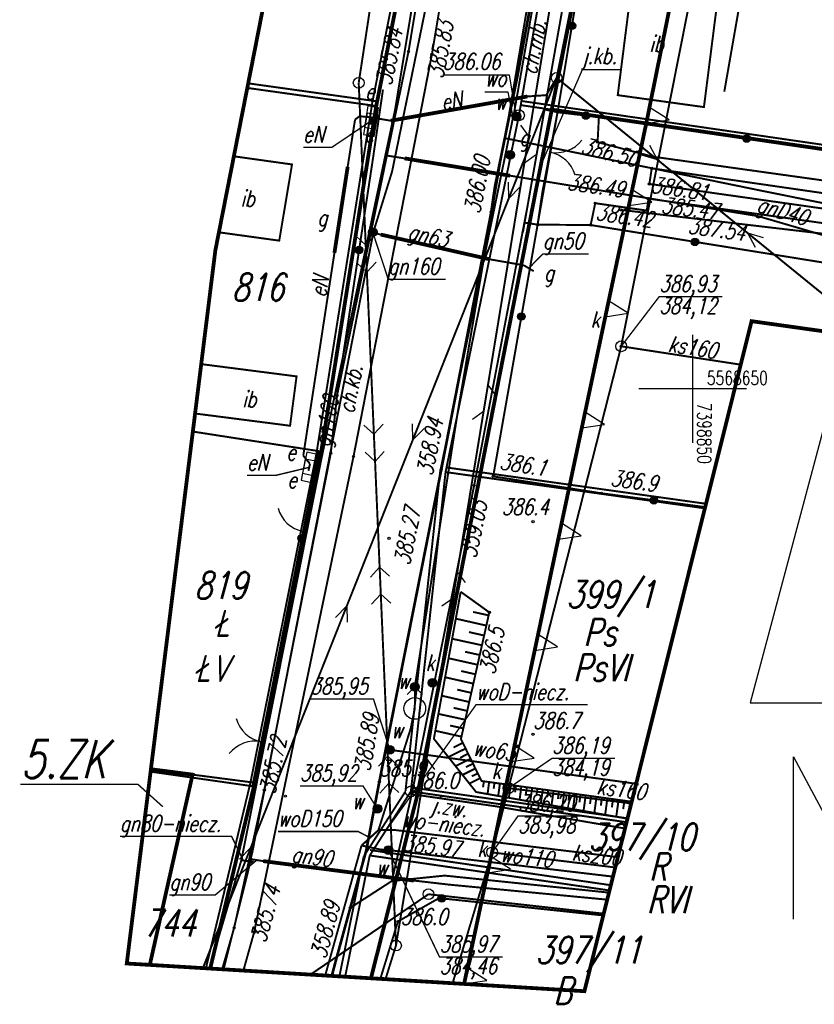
# Model space of a CAD drawing. Extents: x 0 to 7399016, y -8 to 5568733.
# Tile 2 of 10: x 7398819 to 7398856, y 5568622 to 5568667. Entities that reach past the tile are written whole.
import ezdxf

# ---------------------------------------------------------------- set-up
doc = ezdxf.new("R2010")
doc.units = 0
doc.header["$MEASUREMENT"] = 0
for name, pattern in [('1', [1.5, 1, -0.5]), ('1053', [2, 1.5, -0.5]), ('1056', [1.5, 1, -0.5]), ('2214', [3.55, 2, -0.35, 0.25, -0.35, 0.25, -0.35]), ('2217', [2, 1.5, -0.5]), ('3901', [0]), ('5102', [0]), ('5106', [0]), ('7956', [0])]:
    doc.linetypes.add(name, pattern=pattern)
doc.layers.get('0').update_dxf_attribs({"linetype": 'CONTINUOUS'})
for name, color, linetype in [('202-PUNKT_GRANICZNY', 7, 'CONTINUOUS'), ('210-OZNACZENIE_KONTURU_UZY', 7, 'CONTINUOUS'), ('211-NUMER_DZIALKI_EWIDENCY', 7, 'CONTINUOUS'), ('218-KONTUR_UZYTKU_GRUNTOWE', 7, 'CONTINUOUS'), ('219-DZIALKA_EWIDENCYJNA', 7, 'CONTINUOUS'), ('BRAMA', 7, 'CONTINUOUS'), ('CHODNIK', 7, 'CONTINUOUS'), ('CHODNIK-ATR17', 7, 'CONTINUOUS'), ('FURTKA', 7, 'CONTINUOUS'), ('GAZOWE_URZADZENIE_TECHNIC0', 7, 'CONTINUOUS'), ('GAZOWE_URZADZENIE_TECHNICZ', 7, 'CONTINUOUS'), ('HYDRANT', 7, 'CONTINUOUS'), ('INNA_BUDOWLA', 7, 'CONTINUOUS'), ('INNA_BUDOWLA-ATR17', 7, 'CONTINUOUS'), ('JEZDNIA', 7, 'CONTINUOUS'), ('JEZDNIA-ATR17', 7, 'CONTINUOUS'), ('KANALIZACYJNE_URZADZENIE_T', 7, 'CONTINUOUS'), ('KRAWEZNIK', 7, 'CONTINUOUS'), ('KRZYZE_MAPY', 7, 'CONTINUOUS'), ('LINIE_Z_PLANU', 7, 'CONTINUOUS'), ('OBUDOWA_OCHRONNA_PRZEWODU', 7, 'CONTINUOUS'), ('OGRODZENIE_TRWALE', 7, 'CONTINUOUS'), ('OPISY_GAZ', 7, 'CONTINUOUS'), ('OPISY_KANALIZACJA', 7, 'CONTINUOUS'), ('OPISY_SIEC_ELEKTROENERGETY', 7, 'CONTINUOUS'), ('OPISY_WODA', 7, 'CONTINUOUS'), ('PIKIETA_NATURALNA', 7, 'CONTINUOUS'), ('PIKIETA_NATURALNA-ATR2', 7, 'CONTINUOUS'), ('PIKIETA_SZTUCZNA', 7, 'CONTINUOUS'), ('PIKIETA_SZTUCZNA-ATR2', 7, 'CONTINUOUS'), ('PRZEWOD_ELEKTROENERGETYCZ0', 7, 'CONTINUOUS'), ('PRZEWOD_ELEKTROENERGETYCZN', 7, 'CONTINUOUS'), ('PRZEWOD_GAZOWY', 7, 'CONTINUOUS'), ('PRZEWOD_GAZOWY-ATR1', 7, 'CONTINUOUS'), ('PRZEWOD_KANALIZACYJNY', 7, 'CONTINUOUS'), ('PRZEWOD_KANALIZACYJNY-ATR1', 7, 'CONTINUOUS'), ('PRZEWOD_TELEKOMUNIKACYJNY0', 7, 'CONTINUOUS'), ('PRZEWOD_WODOCIAGOWY', 7, 'CONTINUOUS'), ('PRZEWOD_WODOCIAGOWY-ATR1', 7, 'CONTINUOUS'), ('RZEDNA', 7, 'CONTINUOUS'), ('RZEDNA-ATR2', 7, 'CONTINUOUS'), ('SKARPA_NIEUMOCNIONA', 7, 'CONTINUOUS'), ('SLUP_PRZEWODOW_NAPOWIETRZN', 7, 'CONTINUOUS'), ('STUDNIA_KANALIZACYJNA', 7, 'CONTINUOUS'), ('STUDNIA_KANALIZACYJNA-ATR1', 7, 'CONTINUOUS'), ('SZAFA_ELEKTROENERGETYCZNA_', 7, 'CONTINUOUS'), ('SZAFA_GAZOWA_LUB_KONTENER-', 7, 'CONTINUOUS'), ('ZAKRES', 7, 'CONTINUOUS'), ('ZASUWA_LUB_ZAWOR', 7, 'CONTINUOUS'), ('ZASUWA_LUB_ZAWOR-ATR17', 7, 'CONTINUOUS')]:
    doc.layers.add(name, color=color, linetype=linetype)
doc.styles.add('STYL_ARIAL', font='simplex', dxfattribs={"width": 0.75, "oblique": 0.1})

# ---------------------------------------------------------------- blocks, each defined once
blk = doc.blocks.new('EGPG')
at = {"color": 0}
blk.add_circle((0, 0), 0.25, dxfattribs=at)
blk = doc.blocks.new('RTPW02')
at = {"color": 0}
blk.add_circle((0, 0), 0.05, dxfattribs=at)
blk = doc.blocks.new('SUPK')
at = {"color": 0}
blk.add_circle((0, 0), 0.25, dxfattribs=at)
blk = doc.blocks.new('SUGW')
at = {"color": 0}
for radius in [0.2, 0.18, 0.16, 0.14, 0.12, 0.1, 0.08, 0.06, 0.04, 0.02]:
    blk.add_circle((0, 0), radius, dxfattribs=at)
blk = doc.blocks.new('OTOB')
at = {"color": 0}
for centre, start, end in [((-1.5, 0), 0, 63.2606), ((1.5, 0), 116.7394, 180)]:
    blk.add_arc(centre, 1.5, start, end, dxfattribs=at)
blk = doc.blocks.new('SUWH')
at = {"color": 0}
for p, q in [((-0.35, 0.65), (0, 1)), ((0, 0.5), (0, 1)), ((0, 1), (0.35, 0.65))]:
    blk.add_line(p, q, dxfattribs=at)
blk.add_circle((0, 0), 0.5, dxfattribs=at)
blk = doc.blocks.new('OTOF')
at = {"color": 0}
blk.add_arc((1.5, 0), 1.5, 116.7394, 180, dxfattribs=at)
blk = doc.blocks.new('SUES')
at = {"color": 0}
blk.add_lwpolyline([(-0.5, -0.25), (0.5, -0.25), (0.5, 0.25), (-0.5, 0.25)], close=True, dxfattribs=at)
blk = doc.blocks.new('ST')
at = {"color": 0}
for p, q in [((0, 25), (-4, 10)), ((0, 0), (0, 25)), ((-4, 10), (4, 10)), ((-2, 0), (-2, 7.5)), ((-2, 7.5), (2, 0)), ((2, 0), (2, 7.5))]:
    blk.add_line(p, q, dxfattribs=at)

msp = doc.modelspace()

# ---------------------------------------------------------------- linework, layer by layer
at = {"layer": '218-KONTUR_UZYTKU_GRUNTOWE', "color": 3, "linetype": '2217', "const_width": 0.09}
for points in [[(7398835.181, 5568663.091), (7398838.721, 5568680.971)], [(7398844.783, 5568680.032), (7398841.823, 5568663.132)], [(7398829.492, 5568664.104), (7398835.447, 5568663.271)], [(7398832.648, 5568647.135), (7398835.188, 5568663.095)], [(7398841.825, 5568663.16), (7398841.745, 5568662.69)], [(7398842.109, 5568663.289), (7398900.959, 5568654.739)], [(7398841.732, 5568662.657), (7398838.342, 5568646.177)], [(7398829.58, 5568631.807), (7398832.65, 5568647.107)], [(7398838.34, 5568646.177), (7398836.74, 5568631.427)], [(7398850.613, 5568644.686), (7398838.64, 5568646.361)], [(7398827.532, 5568623.259), (7398829.589, 5568631.842)], [(7398837.019, 5568631.58), (7398846.977, 5568630.157)], [(7398836.725, 5568631.378), (7398834.825, 5568628.418)], [(7398834.812, 5568628.395), (7398833.676, 5568622.794)], [(7398835.1, 5568628.69), (7398846.171, 5568627.074)]]:
    msp.add_lwpolyline(points, dxfattribs=at)
at = {"layer": '219-DZIALKA_EWIDENCYJNA', "color": 7, "const_width": 0.09}
for points in [[(7398835.39, 5568663.06), (7398838.93, 5568680.94)], [(7398845.02, 5568680), (7398842.06, 5568663.1)], [(7398829.435, 5568663.894), (7398835.39, 5568663.06)], [(7398832.85, 5568647.1), (7398835.39, 5568663.06)], [(7398841.98, 5568662.63), (7398842.06, 5568663.1)], [(7398842.06, 5568663.1), (7398904.85, 5568653.97)], [(7398838.59, 5568646.15), (7398841.98, 5568662.63)], [(7398826.921, 5568648.021), (7398832.85, 5568647.1)], [(7398829.78, 5568631.8), (7398832.85, 5568647.1)], [(7398836.99, 5568631.4), (7398838.59, 5568646.15)], [(7398838.59, 5568646.15), (7398850.564, 5568644.475)], [(7398829.78, 5568631.8), (7398824.984, 5568632.424)], [(7398827.722, 5568623.217), (7398829.78, 5568631.8)], [(7398836.99, 5568631.4), (7398835.09, 5568628.44)], [(7398836.99, 5568631.4), (7398846.947, 5568629.977)], [(7398835.09, 5568628.44), (7398833.954, 5568622.839)], [(7398835.09, 5568628.44), (7398846.161, 5568626.824)]]:
    msp.add_lwpolyline(points, dxfattribs=at)
at = {"layer": 'BRAMA', "color": 7, "const_width": 0.09}
for points in [[(7398843.76, 5568662.77), (7398843.06, 5568659.08)], [(7398829.67, 5568631.64), (7398830.49, 5568635.74)]]:
    msp.add_lwpolyline(points, dxfattribs=at)
at = {"layer": 'CHODNIK', "color": 7, "linetype": '1056', "const_width": 0.09}
for points in [[(7398843.32, 5568699.38), (7398843.25, 5568702.51), (7398842.47, 5568705.92), (7398841.65, 5568708.93), (7398840.23, 5568711.62), (7398839.44, 5568711.33), (7398841, 5568707.69), (7398841.86, 5568705.11), (7398842.29, 5568702.85), (7398842.2, 5568699.19), (7398841.59, 5568693.96), (7398836.88, 5568665.58), (7398833.58, 5568649.69), (7398833.29, 5568647.02), (7398830.22, 5568631.46), (7398828.83, 5568625.1), (7398828.274, 5568623.183)], [(7398829.255, 5568623.124), (7398829.75, 5568624.89), (7398834.34, 5568646.87), (7398837.96, 5568665.45), (7398842.69, 5568693.82), (7398843.32, 5568699.38)], [(7398844.45, 5568678.24), (7398841.9, 5568664.4), (7398840.87, 5568659.33), (7398840.7, 5568658.16), (7398838.39, 5568646.26), (7398835.53, 5568631.84), (7398834.93, 5568628.68), (7398834.19, 5568626.02), (7398836.11, 5568627.26), (7398837.03, 5568631.27), (7398839.91, 5568645.53), (7398842.24, 5568657.73), (7398842.24, 5568657.67), (7398843.16, 5568662.9), (7398847.72, 5568688.55), (7398848.32, 5568689.81), (7398845.89, 5568688.4), (7398844.45, 5568678.24)]]:
    msp.add_lwpolyline(points, dxfattribs=at)
at = {"layer": 'FURTKA', "color": 7, "const_width": 0.09}
msp.add_lwpolyline([(7398832.01, 5568643.41), (7398832.23, 5568644.52)], dxfattribs=at)
at = {"layer": 'INNA_BUDOWLA', "color": 7, "const_width": 0.09}
for points in [[(7398847.33, 5568669.79), (7398846.54, 5568663.56), (7398850.52, 5568663.01), (7398851.31, 5568669.23), (7398847.33, 5568669.79)], [(7398828.124, 5568657.225), (7398830.91, 5568656.84), (7398831.5, 5568660.36), (7398828.815, 5568660.736)], [(7398827.025, 5568648.855), (7398831.41, 5568648.29), (7398831.71, 5568650.57), (7398827.308, 5568651.137)]]:
    msp.add_lwpolyline(points, dxfattribs=at)
at = {"layer": 'JEZDNIA', "color": 7, "linetype": '1053', "const_width": 0.09}
for points in [[(7398838.984, 5568712.464), (7398840.23, 5568711.62), (7398841.65, 5568708.93), (7398842.47, 5568705.92), (7398843.25, 5568702.51), (7398843.32, 5568699.38), (7398842.69, 5568693.82), (7398837.96, 5568665.45), (7398834.34, 5568646.87), (7398829.75, 5568624.89), (7398829.255, 5568623.124)], [(7398834.19, 5568626.02), (7398834.93, 5568628.68), (7398835.53, 5568631.84), (7398838.39, 5568646.26), (7398840.7, 5568658.16), (7398840.87, 5568659.33), (7398841.9, 5568664.4), (7398844.45, 5568678.24), (7398845.89, 5568688.4), (7398846.08, 5568689.75), (7398846.7, 5568694.22)], [(7398843.16, 5568662.9), (7398842.24, 5568657.67), (7398842.84, 5568657.58), (7398843.76, 5568662.77), (7398843.16, 5568662.9)], [(7398843.76, 5568662.77), (7398842.84, 5568657.58), (7398845.29, 5568657.56), (7398845.5, 5568658.57), (7398847.88, 5568658.23), (7398847.96, 5568658.78), (7398879.6, 5568654.34), (7398882.03, 5568653.73), (7398883.32, 5568651.89), (7398883.84, 5568650.3), (7398883.737, 5568648.762)], [(7398892.834, 5568647.484), (7398893.67, 5568654.47), (7398879.8, 5568656.3), (7398848.16, 5568660.72), (7398845.61, 5568661.39), (7398845.67, 5568662.55), (7398843.76, 5568662.77)], [(7398848, 5568659.46), (7398848.11, 5568660.18), (7398879.76, 5568655.6), (7398879.65, 5568654.97), (7398848, 5568659.46)], [(7398846.875, 5568629.686), (7398840.98, 5568630.7), (7398837.03, 5568631.27), (7398836.11, 5568627.26), (7398838.55, 5568627.51), (7398846.136, 5568626.724)], [(7398833.337, 5568622.877), (7398833.52, 5568623.57), (7398834.19, 5568626.02)]]:
    msp.add_lwpolyline(points, dxfattribs=at)
at = {"layer": 'JEZDNIA-ATR17', "color": 7}
msp.add_lwpolyline([(7398842.94, 5568660.2), (7398844.91, 5568664.74), (7398846.693, 5568664.74)], dxfattribs=at)
at = {"layer": 'KRAWEZNIK', "color": 7, "const_width": 0.125}
msp.add_lwpolyline([(7398833.337, 5568622.877), (7398833.52, 5568623.57), (7398834.19, 5568626.02), (7398834.93, 5568628.68), (7398835.53, 5568631.84), (7398838.39, 5568646.26), (7398840.7, 5568658.16), (7398840.87, 5568659.33), (7398841.9, 5568664.4), (7398844.45, 5568678.24), (7398845.89, 5568688.4), (7398846.08, 5568689.75), (7398846.7, 5568694.22)], dxfattribs=at)
at = {"layer": 'KRZYZE_MAPY', "color": 7, "const_width": 0.065}
for points in [[(7398850, 5568647.5), (7398850, 5568652.5)], [(7398847.5, 5568650), (7398852.5, 5568650)]]:
    msp.add_lwpolyline(points, dxfattribs=at)
at = {"layer": 'KRZYZE_MAPY', "color": 7}
msp.add_point((7398850, 5568650), dxfattribs=at)
at = {"layer": 'LINIE_Z_PLANU', "color": 9}
for points, const_width in [([(7398835.144, 5568622.767), (7398837.288, 5568631.233), (7398843.48, 5568662.831), (7398850.481, 5568698.244), (7398850.253, 5568708.325), (7398852.019, 5568711.15), (7398855.091, 5568713.728), (7398839.112, 5568713.119)], 0.175), ([(7398827.722, 5568623.217), (7398829.78, 5568631.8), (7398832.85, 5568647.1), (7398835.39, 5568663.06), (7398838.93, 5568680.94), (7398840.17, 5568698.69), (7398839.47, 5568707.65), (7398838.365, 5568709.318)], 0.175), ([(7398843.492, 5568662.892), (7398941.554, 5568648.599)], 0.175), ([(7398824.933, 5568623.386), (7398826.908, 5568632.174), (7398824.984, 5568632.424)], 0.175), ([(7398825.536, 5568630.69), (7398824.383, 5568631.727), (7398818.959, 5568631.727)], 0.065)]:
    msp.add_lwpolyline(points, dxfattribs=dict(at, const_width=const_width))
at = {"layer": 'LINIE_Z_PLANU', "color": 9, "linetype": '7956', "const_width": 0.175}
msp.add_lwpolyline([(7398839.446, 5568622.507), (7398847.856, 5568662.256), (7398855.088, 5568698.003), (7398854.776, 5568707.288), (7398856.911, 5568709.351), (7398891.016, 5568708.232), (7398925.559, 5568704.699), (7398963.613, 5568699.131)], dxfattribs=at)
at = {"layer": 'LINIE_Z_PLANU', "color": 9}
for points in [[(7398847.856, 5568662.256), (7398848.91, 5568662.425), (7398848.005, 5568662.991)], [(7398847.053, 5568658.461), (7398848.109, 5568658.62), (7398847.208, 5568659.194)], [(7398845.966, 5568653.324), (7398847.022, 5568653.484), (7398846.121, 5568654.058)], [(7398844.879, 5568648.188), (7398845.935, 5568648.348), (7398845.035, 5568648.922)], [(7398843.793, 5568643.052), (7398844.849, 5568643.212), (7398843.948, 5568643.785)], [(7398842.706, 5568637.915), (7398843.762, 5568638.075), (7398842.861, 5568638.649)], [(7398841.619, 5568632.779), (7398842.675, 5568632.939), (7398841.774, 5568633.513)], [(7398840.532, 5568627.643), (7398841.588, 5568627.803), (7398840.688, 5568628.377)], [(7398839.446, 5568622.507), (7398840.502, 5568622.666), (7398839.601, 5568623.24)]]:
    msp.add_lwpolyline(points, close=True, dxfattribs=at)
at = {"layer": 'OBUDOWA_OCHRONNA_PRZEWODU', "color": 7, "const_width": 0.175}
for points in [[(7398836.06, 5568662.38), (7398842.37, 5568663.5)], [(7398836.7, 5568660.64), (7398841.57, 5568659.84)], [(7398834.07, 5568660.25), (7398833.46, 5568656.28)], [(7398835.6, 5568657.12), (7398840.62, 5568655.98)], [(7398830.17, 5568628.18), (7398837.13, 5568627.28)]]:
    msp.add_lwpolyline(points, dxfattribs=at)
at = {"layer": 'OGRODZENIE_TRWALE', "color": 7, "linetype": '3901', "const_width": 0.09}
for points in [[(7398848.12, 5568688.96), (7398843.76, 5568662.77)], [(7398854.95, 5568683.67), (7398851.46, 5568663.72)], [(7398835.7, 5568663.82), (7398835.24, 5568660.65), (7398833.58, 5568649.69)], [(7398941.554, 5568648.599), (7398845.67, 5568662.55), (7398843.76, 5568662.77)], [(7398842.84, 5568657.58), (7398843.06, 5568659.08)], [(7398840.79, 5568645.95), (7398842.84, 5568657.58)], [(7398857.52, 5568655.72), (7398856.39, 5568655.77), (7398845.29, 5568657.56), (7398842.84, 5568657.58)], [(7398832.23, 5568644.52), (7398832.72, 5568647.08)], [(7398840.79, 5568645.95), (7398845.79, 5568645.17), (7398850.577, 5568644.531)], [(7398830.49, 5568635.74), (7398832.01, 5568643.41)], [(7398824.97, 5568632.312), (7398829.67, 5568631.64)], [(7398845.873, 5568625.67), (7398838.29, 5568626.47), (7398836.39, 5568625.39), (7398835.578, 5568622.741)]]:
    msp.add_lwpolyline(points, dxfattribs=at)
at = {"layer": 'OGRODZENIE_TRWALE', "color": 7}
for centre, radius in [((7398844.425, 5568666.765), 0.175), ((7398844.425, 5568666.765), 0.158), ((7398844.425, 5568666.765), 0.14), ((7398844.425, 5568666.765), 0.122), ((7398844.425, 5568666.765), 0.105), ((7398844.425, 5568666.765), 0.0875), ((7398844.425, 5568666.765), 0.07), ((7398844.425, 5568666.765), 0.0525), ((7398844.425, 5568666.765), 0.035), ((7398845.067, 5568662.619), 0.175), ((7398845.067, 5568662.619), 0.158), ((7398845.067, 5568662.619), 0.14), ((7398845.067, 5568662.619), 0.122), ((7398845.067, 5568662.619), 0.105), ((7398845.067, 5568662.619), 0.0875), ((7398845.067, 5568662.619), 0.07), ((7398845.067, 5568662.619), 0.0525), ((7398845.067, 5568662.619), 0.035), ((7398852.491, 5568661.558), 0.175), ((7398852.491, 5568661.558), 0.158), ((7398852.491, 5568661.558), 0.14), ((7398852.491, 5568661.558), 0.122), ((7398852.491, 5568661.558), 0.105), ((7398852.491, 5568661.558), 0.0875), ((7398852.491, 5568661.558), 0.07), ((7398852.491, 5568661.558), 0.0525), ((7398852.491, 5568661.558), 0.035), ((7398850.102, 5568656.784), 0.175), ((7398850.102, 5568656.784), 0.158), ((7398850.102, 5568656.784), 0.14), ((7398850.102, 5568656.784), 0.122), ((7398850.102, 5568656.784), 0.105), ((7398850.102, 5568656.784), 0.0875), ((7398850.102, 5568656.784), 0.07), ((7398850.102, 5568656.784), 0.0525), ((7398850.102, 5568656.784), 0.035), ((7398834.596, 5568656.402), 0.175), ((7398834.596, 5568656.402), 0.158), ((7398834.596, 5568656.402), 0.14), ((7398834.596, 5568656.402), 0.122), ((7398834.596, 5568656.402), 0.105), ((7398834.596, 5568656.402), 0.0875), ((7398834.596, 5568656.402), 0.07), ((7398834.596, 5568656.402), 0.0525), ((7398834.596, 5568656.402), 0.035), ((7398842.092, 5568653.336), 0.175), ((7398842.092, 5568653.336), 0.158), ((7398842.092, 5568653.336), 0.14), ((7398842.092, 5568653.336), 0.122), ((7398842.092, 5568653.336), 0.105), ((7398842.092, 5568653.336), 0.0875), ((7398842.092, 5568653.336), 0.07), ((7398842.092, 5568653.336), 0.0525), ((7398842.092, 5568653.336), 0.035), ((7398848.208, 5568644.847), 0.175), ((7398848.208, 5568644.847), 0.158), ((7398848.208, 5568644.847), 0.14), ((7398848.208, 5568644.847), 0.122), ((7398848.208, 5568644.847), 0.105), ((7398848.208, 5568644.847), 0.0875), ((7398848.208, 5568644.847), 0.07), ((7398848.208, 5568644.847), 0.0525), ((7398848.208, 5568644.847), 0.035), ((7398831.948, 5568643.097), 0.175), ((7398831.948, 5568643.097), 0.158), ((7398831.948, 5568643.097), 0.14), ((7398831.948, 5568643.097), 0.122), ((7398831.948, 5568643.097), 0.105), ((7398831.948, 5568643.097), 0.0875), ((7398831.948, 5568643.097), 0.07), ((7398831.948, 5568643.097), 0.0525), ((7398831.948, 5568643.097), 0.035), ((7398838.414, 5568626.457), 0.175), ((7398838.414, 5568626.457), 0.158), ((7398838.414, 5568626.457), 0.14), ((7398838.414, 5568626.457), 0.122), ((7398838.414, 5568626.457), 0.105), ((7398838.414, 5568626.457), 0.0875), ((7398838.414, 5568626.457), 0.07), ((7398838.414, 5568626.457), 0.0525), ((7398838.414, 5568626.457), 0.035)]:
    msp.add_circle(centre, radius, dxfattribs=at)
at = {"layer": 'OPISY_GAZ', "color": 40, "const_width": 0.065}
for points in [[(7398835.25, 5568657.16), (7398835.942, 5568655.059), (7398838.588, 5568655.059)], [(7398842.44, 5568655.57), (7398843.082, 5568656.227), (7398845.198, 5568656.227)], [(7398829.25, 5568628.21), (7398828.71, 5568629.32), (7398823.551, 5568629.32)], [(7398829.88, 5568628.23), (7398827.958, 5568626.618), (7398825.841, 5568626.618)]]:
    msp.add_lwpolyline(points, dxfattribs=at)
at = {"layer": 'OPISY_KANALIZACJA', "color": 28, "const_width": 0.065}
for points in [[(7398846.7, 5568651.96), (7398848.455, 5568654.252), (7398851.365, 5568654.252)], [(7398841.5, 5568631.55), (7398843.502, 5568632.924), (7398846.412, 5568632.924)], [(7398840.74, 5568628.58), (7398841.934, 5568630.263), (7398844.844, 5568630.263)]]:
    msp.add_lwpolyline(points, dxfattribs=at)
at = {"layer": 'OPISY_SIEC_ELEKTROENERGETY', "color": 1, "const_width": 0.065}
for points in [[(7398835.15, 5568662.37), (7398833.339, 5568661.15), (7398832.016, 5568661.15)], [(7398832.3, 5568646.37), (7398830.751, 5568645.998), (7398829.429, 5568645.998)]]:
    msp.add_lwpolyline(points, dxfattribs=at)
at = {"layer": 'OPISY_WODA', "color": 5, "const_width": 0.065}
for points in [[(7398836.02, 5568633.32), (7398835.26, 5568635.666), (7398832.35, 5568635.666)], [(7398835.86, 5568629.62), (7398840, 5568635.404), (7398845.159, 5568635.404)], [(7398835.44, 5568630.6), (7398834.775, 5568631.654), (7398831.864, 5568631.654)], [(7398835.1, 5568629.26), (7398834.553, 5568629.547), (7398830.848, 5568629.547)], [(7398835.95, 5568628.69), (7398838.312, 5568623.751), (7398841.222, 5568623.751)]]:
    msp.add_lwpolyline(points, dxfattribs=at)
at = {"layer": 'PRZEWOD_ELEKTROENERGETYCZ0', "color": 1}
for p, q in [((7398848.376, 5568660.575), (7398848.019, 5568661.235)), ((7398848.376, 5568660.575), (7398847.657, 5568660.79)), ((7398841.505, 5568658.784), (7398841.494, 5568659.534)), ((7398841.505, 5568658.784), (7398842.027, 5568659.322)), ((7398852.534, 5568657.195), (7398853.253, 5568656.98)), ((7398852.534, 5568657.195), (7398852.891, 5568656.535)), ((7398837.075, 5568647.632), (7398837.064, 5568648.381)), ((7398837.075, 5568647.632), (7398837.598, 5568648.169)), ((7398834.03, 5568639.966), (7398833.507, 5568639.428)), ((7398834.03, 5568639.966), (7398834.041, 5568639.216)), ((7398829.6, 5568628.813), (7398829.077, 5568628.275)), ((7398829.6, 5568628.813), (7398829.611, 5568628.063))]:
    msp.add_line(p, q, dxfattribs=at)
at = {"layer": 'PRZEWOD_ELEKTROENERGETYCZ0', "color": 1, "linetype": '5102', "const_width": 0.09}
for points in [[(7398843.72, 5568664.36), (7398850.13, 5568696.25)], [(7398827.385, 5568623.237), (7398843.72, 5568664.36)], [(7398843.72, 5568664.36), (7398857.19, 5568653.41)], [(7398832.348, 5568622.936), (7398837.8, 5568626.65)], [(7398837.8, 5568626.65), (7398845.893, 5568625.751)]]:
    msp.add_lwpolyline(points, dxfattribs=at)
at = {"layer": 'PRZEWOD_ELEKTROENERGETYCZN', "color": 1, "const_width": 0.09}
for points in [[(7398835.17, 5568662.53), (7398836.06, 5568662.38), (7398842.37, 5568663.5), (7398843.24, 5568663.56), (7398843.72, 5568664.36)], [(7398834.41, 5568662.43), (7398834.62, 5568662.59)], [(7398834.62, 5568662.59), (7398835.17, 5568662.53)], [(7398835.17, 5568662.53), (7398835.13, 5568662.2)], [(7398834.07, 5568660.25), (7398834.41, 5568662.43)], [(7398833.46, 5568656.28), (7398834.07, 5568660.25)], [(7398832.02, 5568646.91), (7398833.46, 5568656.28)], [(7398832.33, 5568646.53), (7398832.02, 5568646.91)], [(7398832.26, 5568646.21), (7398832.33, 5568646.53)]]:
    msp.add_lwpolyline(points, dxfattribs=at)
at = {"layer": 'PRZEWOD_GAZOWY', "color": 40, "const_width": 0.09}
for points in [[(7398835.3, 5568657.38), (7398836.12, 5568660.03), (7398841, 5568683.81), (7398841.08, 5568684.08), (7398841.08, 5568684.44), (7398842.83, 5568702.39), (7398842.76, 5568702.73), (7398842.63, 5568703.26), (7398839.019, 5568712.643)], [(7398839.78, 5568684.29), (7398836.26, 5568662.89), (7398835.81, 5568660.78), (7398832.84, 5568646.68), (7398829.16, 5568628.22), (7398827.69, 5568623.219)], [(7398861.38, 5568655.14), (7398861.39, 5568655.52), (7398853.03, 5568657.97), (7398841.57, 5568659.84), (7398836.7, 5568660.64), (7398835.81, 5568660.78)], [(7398860.84, 5568655.73), (7398860.9, 5568656.02), (7398861.04, 5568656.57), (7398846.69, 5568658.26)], [(7398835.3, 5568657.38), (7398835.24, 5568657.11), (7398835.2, 5568656.93)], [(7398835.39, 5568657.17), (7398835.23, 5568657.23)], [(7398835.23, 5568657.23), (7398835.24, 5568657.11)], [(7398835.6, 5568657.12), (7398835.39, 5568657.17)], [(7398840.62, 5568655.98), (7398835.6, 5568657.12)], [(7398829.59, 5568628.27), (7398829.66, 5568628.55), (7398835.2, 5568656.93)], [(7398842.21, 5568655.7), (7398840.62, 5568655.98)], [(7398842.21, 5568655.7), (7398842.66, 5568655.43)], [(7398829.59, 5568628.27), (7398829.5, 5568627.83), (7398828.339, 5568623.179)], [(7398829.16, 5568628.22), (7398829.73, 5568628.15)], [(7398830.17, 5568628.18), (7398829.73, 5568628.25), (7398829.59, 5568628.27)], [(7398830.17, 5568628.18), (7398837.13, 5568627.28), (7398838.78, 5568627.09), (7398846.055, 5568626.399)]]:
    msp.add_lwpolyline(points, dxfattribs=at)
at = {"layer": 'PRZEWOD_KANALIZACYJNY', "color": 28, "const_width": 0.09}
for points in [[(7398840.74, 5568628.58), (7398846.7, 5568651.96), (7398852.35, 5568680.43)], [(7398852.219, 5568651.111), (7398846.7, 5568651.96)], [(7398841.5, 5568631.55), (7398847.164, 5568630.845)], [(7398838.915, 5568622.539), (7398840.74, 5568628.58)], [(7398840.74, 5568628.58), (7398846.426, 5568627.886)]]:
    msp.add_lwpolyline(points, dxfattribs=at)
at = {"layer": 'PRZEWOD_TELEKOMUNIKACYJNY0', "color": 32}
for p, q in [((7398842.433, 5568661.67), (7398842.069, 5568662.177)), ((7398842.231, 5568660.436), (7398842.738, 5568660.801)), ((7398834.903, 5568656.637), (7398835.326, 5568657.098)), ((7398834.903, 5568656.637), (7398834.443, 5568657.059)), ((7398834.957, 5568655.388), (7398834.497, 5568655.811)), ((7398834.957, 5568655.388), (7398835.38, 5568655.849)), ((7398840.549, 5568650.184), (7398840.914, 5568649.676)), ((7398840.347, 5568648.95), (7398839.839, 5568648.586)), ((7398835.281, 5568647.895), (7398834.82, 5568648.318)), ((7398835.281, 5568647.895), (7398835.703, 5568648.356)), ((7398835.335, 5568646.646), (7398834.874, 5568647.069)), ((7398835.335, 5568646.646), (7398835.757, 5568647.107)), ((7398835.545, 5568641.764), (7398835.123, 5568641.303)), ((7398835.545, 5568641.764), (7398836.006, 5568641.341)), ((7398839.133, 5568641.549), (7398839.497, 5568641.042)), ((7398835.599, 5568640.515), (7398835.177, 5568640.054)), ((7398835.599, 5568640.515), (7398836.06, 5568640.092)), ((7398838.93, 5568640.316), (7398838.423, 5568639.951)), ((7398835.923, 5568633.022), (7398835.5, 5568632.561)), ((7398835.923, 5568633.022), (7398836.383, 5568632.599)), ((7398837.716, 5568632.915), (7398838.081, 5568632.407)), ((7398835.977, 5568631.773), (7398835.554, 5568631.312)), ((7398835.977, 5568631.773), (7398836.437, 5568631.351)), ((7398837.514, 5568631.681), (7398837.006, 5568631.316))]:
    msp.add_line(p, q, dxfattribs=at)
at = {"layer": 'PRZEWOD_TELEKOMUNIKACYJNY0', "color": 32, "linetype": '5106', "const_width": 0.09}
for points in [[(7398839.17, 5568694.31), (7398834.58, 5568664.13)], [(7398836.3, 5568624.28), (7398846.48, 5568686.34)], [(7398834.58, 5568664.13), (7398836.3, 5568624.28)], [(7398836.3, 5568624.28), (7398834.58, 5568664.13)], [(7398835.817, 5568622.726), (7398836.3, 5568624.28)], [(7398836.3, 5568624.28), (7398835.817, 5568622.726)]]:
    msp.add_lwpolyline(points, dxfattribs=at)
at = {"layer": 'PRZEWOD_WODOCIAGOWY', "color": 5, "const_width": 0.09}
for points in [[(7398852.15, 5568722.27), (7398852.35, 5568721.18), (7398848.67, 5568702.8), (7398847.93, 5568698.51), (7398847.36, 5568695.25), (7398844.79, 5568682.03), (7398841.52, 5568662.65), (7398841.31, 5568661.58), (7398839.14, 5568648.85), (7398837.17, 5568636.23), (7398837.17, 5568635.23), (7398836.98, 5568634.3), (7398835.49, 5568629.61)], [(7398841.52, 5568662.65), (7398841.87, 5568662.58)], [(7398841.31, 5568661.58), (7398853.06, 5568659.17), (7398865.06, 5568656.75), (7398864.71, 5568654.64)], [(7398836.02, 5568633.32), (7398847.39, 5568631.753)], [(7398835.49, 5568629.61), (7398834.71, 5568628.9)], [(7398835.49, 5568629.61), (7398836.22, 5568629.62)], [(7398846.545, 5568628.364), (7398836.22, 5568629.62)], [(7398834.71, 5568628.9), (7398833.032, 5568622.895)], [(7398834.71, 5568628.9), (7398835.65, 5568628.7), (7398835.95, 5568628.69), (7398846.32, 5568627.463)]]:
    msp.add_lwpolyline(points, dxfattribs=at)
at = {"layer": 'PRZEWOD_WODOCIAGOWY-ATR1', "color": 5}
msp.add_lwpolyline([(7398841.7, 5568662.62), (7398841.48, 5568663.7), (7398840.405, 5568663.7)], dxfattribs=at)
at = {"layer": 'RZEDNA-ATR2', "color": 7}
msp.add_lwpolyline([(7398841.87, 5568662.58), (7398841.54, 5568664.48), (7398838.463, 5568664.48)], dxfattribs=at)
at = {"layer": 'SKARPA_NIEUMOCNIONA', "color": 7, "linetype": '1', "const_width": 0.09}
for points in [[(7398839.29, 5568640.62), (7398838.05, 5568633.83), (7398840, 5568631.37), (7398846.987, 5568630.138)], [(7398847.184, 5568630.924), (7398840.25, 5568631.88), (7398839.3, 5568633.82), (7398840.61, 5568639.67), (7398839.29, 5568640.62)]]:
    msp.add_lwpolyline(points, dxfattribs=at)
at = {"layer": 'SKARPA_NIEUMOCNIONA', "color": 7, "const_width": 0.09}
for points in [[(7398840.47, 5568639.06), (7398839.06, 5568639.38)], [(7398840.58, 5568639.53), (7398839.86, 5568639.69)], [(7398840.27, 5568638.15), (7398838.89, 5568638.45)], [(7398840.37, 5568638.6), (7398839.67, 5568638.76)], [(7398840.07, 5568637.25), (7398838.73, 5568637.55)], [(7398840.17, 5568637.7), (7398839.49, 5568637.85)], [(7398839.87, 5568636.38), (7398838.57, 5568636.67)], [(7398839.97, 5568636.81), (7398839.31, 5568636.96)], [(7398839.78, 5568635.95), (7398839.13, 5568636.1)], [(7398839.68, 5568635.53), (7398838.41, 5568635.82)], [(7398839.59, 5568635.12), (7398838.96, 5568635.26)], [(7398839.5, 5568634.71), (7398838.26, 5568634.98)], [(7398839.41, 5568634.31), (7398838.8, 5568634.44)], [(7398839.32, 5568633.93), (7398838.12, 5568634.2)], [(7398839.52, 5568633.38), (7398838.72, 5568632.99)], [(7398839.39, 5568633.64), (7398838.96, 5568633.43)], [(7398839.63, 5568633.14), (7398839.26, 5568632.95)], [(7398839.75, 5568632.91), (7398839.05, 5568632.57)], [(7398839.97, 5568632.46), (7398839.37, 5568632.16)], [(7398839.86, 5568632.68), (7398839.53, 5568632.52)], [(7398840.19, 5568632.01), (7398839.69, 5568631.76)], [(7398840.08, 5568632.23), (7398839.8, 5568632.1)], [(7398840.36, 5568631.87), (7398840.32, 5568631.59)], [(7398840.6, 5568631.83), (7398840.53, 5568631.28)], [(7398840.85, 5568631.8), (7398840.81, 5568631.52)], [(7398841.1, 5568631.76), (7398841.02, 5568631.19)], [(7398841.35, 5568631.73), (7398841.31, 5568631.44)], [(7398841.6, 5568631.69), (7398841.51, 5568631.1)], [(7398841.84, 5568631.66), (7398841.8, 5568631.36)], [(7398842.09, 5568631.63), (7398842.01, 5568631.02)], [(7398842.34, 5568631.59), (7398842.3, 5568631.28)], [(7398842.59, 5568631.56), (7398842.5, 5568630.93)], [(7398842.83, 5568631.52), (7398842.79, 5568631.2)], [(7398843.08, 5568631.49), (7398842.99, 5568630.84)], [(7398843.33, 5568631.46), (7398843.28, 5568631.13)], [(7398843.58, 5568631.42), (7398843.48, 5568630.76)], [(7398843.82, 5568631.39), (7398843.78, 5568631.05)], [(7398844.07, 5568631.35), (7398843.98, 5568630.67)], [(7398844.32, 5568631.32), (7398844.27, 5568630.97)], [(7398844.57, 5568631.28), (7398844.47, 5568630.58)], [(7398844.82, 5568631.25), (7398844.77, 5568630.89)], [(7398845.06, 5568631.22), (7398844.96, 5568630.49)], [(7398845.31, 5568631.18), (7398845.26, 5568630.82)], [(7398845.56, 5568631.15), (7398845.46, 5568630.41)], [(7398845.81, 5568631.11), (7398845.76, 5568630.74)], [(7398846.06, 5568631.08), (7398845.96, 5568630.32)], [(7398846.32, 5568631.04), (7398846.27, 5568630.66)], [(7398846.58, 5568631.01), (7398846.47, 5568630.23)], [(7398846.85, 5568630.97), (7398846.79, 5568630.58)], [(7398847.11, 5568630.93), (7398847.015, 5568630.249)]]:
    msp.add_lwpolyline(points, dxfattribs=at)
at = {"layer": 'ZAKRES', "color": 178, "linetype": '2214', "const_width": 0.175}
msp.add_lwpolyline([(7398842.37, 5568729.69), (7398827.96, 5568656.39), (7398823.87, 5568623.45), (7398845, 5568622.17), (7398852.72, 5568653.12), (7398939.48, 5568640.93), (7398951.29, 5568684.61), (7398962.07, 5568693.74), (7398968.86, 5568717.2), (7398854.75, 5568730.51), (7398842.37, 5568729.69)], dxfattribs=at)

# ---------------------------------------------------------------- block references
at = {"layer": '202-PUNKT_GRANICZNY', "color": 7}
for p in [(7398841.98, 5568662.63), (7398836.99, 5568631.4)]:
    msp.add_blockref('EGPG', p, dxfattribs=at)
at = {"layer": 'BRAMA', "color": 7}
for p, rotation in [((7398843.41, 5568660.925), 259.25767), ((7398830.08, 5568633.69), 78.69002)]:
    msp.add_blockref('OTOB', p, dxfattribs=dict(at, rotation=rotation))
at = {"layer": 'FURTKA', "color": 7, "rotation": 78.78743}
msp.add_blockref('OTOF', (7398832.01, 5568643.41), dxfattribs=at)
at = {"layer": 'GAZOWE_URZADZENIE_TECHNIC0', "color": 40}
for p in [(7398841.57, 5568660.8), (7398835.23, 5568657.23)]:
    msp.add_blockref('SUGW', p, dxfattribs=at)
at = {"layer": 'HYDRANT', "color": 5}
msp.add_blockref('SUWH', (7398837.17, 5568635.23), dxfattribs=at)
at = {"layer": 'KANALIZACYJNE_URZADZENIE_T', "color": 28}
msp.add_blockref('SUGW', (7398837.99, 5568636.41), dxfattribs=at)
at = {"layer": 'KRZYZE_MAPY', "color": 7}
msp.add_blockref('ST', (7398856.656, 5568625.496), dxfattribs=at)
at = {"layer": 'PIKIETA_NATURALNA', "color": 7}
for p in [(7398840.79, 5568645.95), (7398845.79, 5568645.17), (7398842.63, 5568643.86), (7398840.61, 5568639.67), (7398842.63, 5568634.04), (7398835.53, 5568631.84), (7398837.03, 5568631.27), (7398836.39, 5568625.39)]:
    msp.add_blockref('RTPW02', p, dxfattribs=at)
at = {"layer": 'PIKIETA_SZTUCZNA', "color": 7}
for p in [(7398836.88, 5568665.58), (7398836.88, 5568665.58), (7398837.96, 5568665.45), (7398843.76, 5568662.77), (7398845.67, 5568662.55), (7398845.61, 5568661.39), (7398848.16, 5568660.72), (7398848.11, 5568660.18), (7398848, 5568659.46), (7398845.5, 5568658.57), (7398847.96, 5568658.78), (7398840.7, 5568658.16), (7398847.88, 5568658.23), (7398842.84, 5568657.58), (7398845.29, 5568657.56), (7398833.58, 5568649.69), (7398833.29, 5568647.02), (7398834.34, 5568646.87), (7398838.39, 5568646.26), (7398839.91, 5568645.53), (7398835.98, 5568643.09), (7398835.53, 5568631.84), (7398830.22, 5568631.46), (7398831.2, 5568631.18), (7398834.19, 5568626.02), (7398828.83, 5568625.1), (7398828.83, 5568625.1), (7398829.75, 5568624.89), (7398829.75, 5568624.89)]:
    msp.add_blockref('RTPW02', p, dxfattribs=at)
at = {"layer": 'RZEDNA', "color": 7}
for p in [(7398841.87, 5568662.58), (7398846.69, 5568658.26), (7398846.7, 5568651.96), (7398836.02, 5568633.32), (7398841.5, 5568631.55), (7398835.65, 5568628.7), (7398840.74, 5568628.58)]:
    msp.add_blockref('RTPW02', p, dxfattribs=at)
for p, rotation in [((7398835.44, 5568630.6), 343.8090500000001), ((7398835.95, 5568628.69), 355.23383)]:
    msp.add_blockref('RTPW02', p, dxfattribs=dict(at, rotation=rotation))
at = {"layer": 'SLUP_PRZEWODOW_NAPOWIETRZN', "color": 7}
for p in [(7398834.58, 5568664.13), (7398843.72, 5568664.36), (7398837.8, 5568626.65), (7398836.3, 5568624.28)]:
    msp.add_blockref('SUPK', p, dxfattribs=at)
at = {"layer": 'STUDNIA_KANALIZACYJNA', "color": 28}
for p in [(7398846.7, 5568651.96), (7398841.5, 5568631.55), (7398840.74, 5568628.58)]:
    msp.add_blockref('SUPK', p, dxfattribs=at)
at = {"layer": 'SZAFA_ELEKTROENERGETYCZNA_', "color": 1}
for p, rotation in [((7398835.17, 5568662.53), 80.32295), ((7398835.13, 5568662.2), 260.53537), ((7398832.33, 5568646.53), 78.16863000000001), ((7398832.26, 5568646.21), 78.48376000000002)]:
    msp.add_blockref('SUES', p, dxfattribs=dict(at, rotation=rotation))
at = {"layer": 'ZASUWA_LUB_ZAWOR', "color": 5}
for p in [(7398841.87, 5568662.58), (7398837.17, 5568636.23), (7398836.02, 5568633.32)]:
    msp.add_blockref('SUGW', p, dxfattribs=at)
for p, rotation in [((7398835.44, 5568630.6), 343.8090500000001), ((7398835.95, 5568628.69), 355.23383)]:
    msp.add_blockref('SUGW', p, dxfattribs=dict(at, rotation=rotation))

# ---------------------------------------------------------------- texts
at = {"layer": '210-OZNACZENIE_KONTURU_UZY', "color": 3, "style": 'STYL_ARIAL', "oblique": 15, "width": 0.75}
for s, p in [('Ł', (7398827.905, 5568638.533)), ('Ps', (7398844.947, 5568638.127)), ('ŁV', (7398827.014, 5568636.454)), ('PsVI', (7398844.469, 5568636.486)), ('R', (7398847.977, 5568627.291)), ('RVI', (7398847.876, 5568625.771)), ('B', (7398843.566, 5568621.565))]:
    msp.add_text(s, height=1.25, dxfattribs=at).set_placement(p)
at = {"layer": '211-NUMER_DZIALKI_EWIDENCY', "color": 7, "style": 'STYL_ARIAL', "oblique": 15, "width": 0.75}
for s, p in [('816', (7398828.724, 5568654.065)), ('819', (7398827.002, 5568640.289)), ('399/1', (7398844.166, 5568639.876)), ('397/10', (7398845.188, 5568628.67)), ('744', (7398824.64, 5568624.7)), ('397/11', (7398842.748, 5568623.454))]:
    msp.add_text(s, height=1.25, dxfattribs=at).set_placement(p)
at = {"layer": 'CHODNIK-ATR17', "color": 7, "style": 'STYL_ARIAL', "oblique": 15, "width": 0.75}
for s, rotation, p in [('ch.mb.', 79.276, (7398842.779, 5568664.468)), ('ch.kb.', 79.097, (7398834.345, 5568648.814))]:
    msp.add_text(s, height=0.75, rotation=rotation, dxfattribs=at).set_placement(p)
at = {"layer": 'GAZOWE_URZADZENIE_TECHNICZ', "color": 40, "style": 'STYL_ARIAL', "oblique": 15, "width": 0.75}
for p in [(7398842, 5568661.226), (7398832.67, 5568657.526)]:
    msp.add_text('g', height=0.75, dxfattribs=at).set_placement(p)
at = {"layer": 'INNA_BUDOWLA-ATR17', "color": 7, "style": 'STYL_ARIAL', "oblique": 15, "width": 0.75}
for p in [(7398848.01, 5568665.556), (7398829.128, 5568658.412), (7398829.202, 5568649.142)]:
    msp.add_text('ib', height=0.75, dxfattribs=at).set_placement(p)
at = {"layer": 'JEZDNIA-ATR17', "color": 7, "style": 'STYL_ARIAL', "oblique": 15, "width": 0.75}
msp.add_text('j.kb.', height=0.75, dxfattribs=at).set_placement((7398844.91, 5568665.004))
msp.add_text('j.zw.', height=0.75, rotation=351.7887, dxfattribs=at).set_placement((7398837.906, 5568630.441))
at = {"layer": 'KANALIZACYJNE_URZADZENIE_T', "color": 28, "style": 'STYL_ARIAL', "oblique": 15, "width": 0.75}
msp.add_text('k', height=0.75, dxfattribs=at).set_placement((7398837.669, 5568636.971))
at = {"layer": 'KRZYZE_MAPY', "color": 7, "style": 'STYL_ARIAL', "width": 0.75}
msp.add_text('5568650', height=0.625, dxfattribs=at).set_placement((7398850.656, 5568650.185))
msp.add_text('7398850', height=0.625, rotation=270, dxfattribs=at).set_placement((7398850.229, 5568649.344))
at = {"layer": 'LINIE_Z_PLANU', "color": 9, "style": 'STYL_ARIAL', "oblique": 15, "width": 0.75}
msp.add_text('5.ZK', height=1.75, dxfattribs=at).set_placement((7398818.959, 5568632.015))
at = {"layer": 'OPISY_GAZ', "color": 40, "style": 'STYL_ARIAL', "oblique": 15, "width": 0.75}
for s, p in [('gn50', (7398843.082, 5568656.451)), ('gn160', (7398835.942, 5568655.283)), ('gn80-niecz.', (7398823.551, 5568629.544)), ('gn90', (7398825.841, 5568626.842))]:
    msp.add_text(s, height=0.75, dxfattribs=at).set_placement(p)
at = {"layer": 'OPISY_KANALIZACJA', "color": 28, "style": 'STYL_ARIAL', "oblique": 15, "width": 0.75}
for s, p in [('386,93', (7398848.455, 5568654.476)), ('384,12', (7398848.455, 5568653.464)), ('386,19', (7398843.502, 5568633.149)), ('384,19', (7398843.502, 5568632.136)), ('386,20', (7398841.934, 5568630.487)), ('383,98', (7398841.934, 5568629.474))]:
    msp.add_text(s, height=0.75, dxfattribs=at).set_placement(p)
at = {"layer": 'OPISY_SIEC_ELEKTROENERGETY', "color": 1, "style": 'STYL_ARIAL', "oblique": 15, "width": 0.75}
for p in [(7398832.016, 5568661.375), (7398829.429, 5568646.223)]:
    msp.add_text('eN', height=0.75, dxfattribs=at).set_placement(p)
at = {"layer": 'OPISY_WODA', "color": 5, "style": 'STYL_ARIAL', "oblique": 15, "width": 0.75}
for s, p in [('385,95', (7398832.35, 5568635.89)), ('woD-niecz.', (7398840, 5568635.628)), ('385,92', (7398831.864, 5568631.878)), ('woD150', (7398830.848, 5568629.771)), ('385,97', (7398838.312, 5568623.975)), ('384,46', (7398838.312, 5568622.962))]:
    msp.add_text(s, height=0.75, dxfattribs=at).set_placement(p)
at = {"layer": 'PIKIETA_NATURALNA-ATR2', "color": 7, "style": 'STYL_ARIAL', "oblique": 15, "width": 0.75}
for s, rotation, p in [('386.1', 351.133, (7398841.049, 5568646.293)), ('386.9', 352.393, (7398846.174, 5568645.524)), ('386.5', 77.377, (7398840.858, 5568636.757))]:
    msp.add_text(s, height=0.75, rotation=rotation, dxfattribs=at).set_placement(p)
for s, p in [('386.4', (7398841.187, 5568644.17)), ('386.7', (7398842.63, 5568634.296)), ('385.9', (7398835.53, 5568632.096)), ('386.0', (7398837.03, 5568631.526)), ('386.0', (7398836.51, 5568625.236))]:
    msp.add_text(s, height=0.75, dxfattribs=at).set_placement(p)
at = {"layer": 'PIKIETA_SZTUCZNA-ATR2', "color": 7, "style": 'STYL_ARIAL', "oblique": 15, "width": 0.75}
for s, rotation, p in [('385.83', 79.097, (7398838.469, 5568664.288)), ('385.84', 78.267, (7398836.083, 5568663.969)), ('386.50', 345.278, (7398844.795, 5568660.898)), ('386.00', 79.282, (7398840.169, 5568658.048)), ('386.49', 351.869, (7398844.176, 5568659.203)), ('386.81', 351.926, (7398848.046, 5568659.063)), ('386.42', 351.869, (7398845.489, 5568657.81)), ('387.54', 352.183, (7398849.75, 5568657.187)), ('358.94', 78.782, (7398837.975, 5568645.948)), ('359.03', 78.582, (7398840, 5568642.131)), ('385.27', 78.887, (7398836.93, 5568641.811)), ('385.89', 80.549, (7398835.098, 5568632.292)), ('385.72', 78.204, (7398830.719, 5568631.232)), ('385.74', 74.332, (7398830.274, 5568624.369)), ('358.89', 75.174, (7398833.053, 5568623.626))]:
    msp.add_text(s, height=0.75, rotation=rotation, dxfattribs=at).set_placement(p)
at = {"layer": 'PRZEWOD_ELEKTROENERGETYCZN', "color": 1, "style": 'STYL_ARIAL', "oblique": 15, "width": 0.75}
for rotation, p in [(10.065, (7398838.452, 5568662.849)), (81.263, (7398833.063, 5568654.189))]:
    msp.add_text('eN', height=0.75, rotation=rotation, dxfattribs=at).set_placement(p)
at = {"layer": 'PRZEWOD_GAZOWY-ATR1', "color": 40, "style": 'STYL_ARIAL', "oblique": 15, "width": 0.75}
for s, rotation, p in [('gnD40', 343.666, (7398852.912, 5568658.197)), ('gn63', 347.205, (7398836.803, 5568656.924)), ('gn160', 78.954, (7398833.225, 5568647.26)), ('gn90', 352.631, (7398831.444, 5568628.144))]:
    msp.add_text(s, height=0.75, rotation=rotation, dxfattribs=at).set_placement(p)
at = {"layer": 'PRZEWOD_KANALIZACYJNY-ATR1', "color": 28, "style": 'STYL_ARIAL', "oblique": 15, "width": 0.75}
for s, rotation, p in [('ks160', 351.249, (7398848.831, 5568651.723)), ('ks160', 352.9046, (7398845.546, 5568631.277)), ('ks200', 353.0449, (7398844.408, 5568628.225))]:
    msp.add_text(s, height=0.75, rotation=rotation, dxfattribs=at).set_placement(p)
at = {"layer": 'PRZEWOD_WODOCIAGOWY-ATR1', "color": 5, "style": 'STYL_ARIAL', "oblique": 15, "width": 0.75}
msp.add_text('wo', height=0.75, dxfattribs=at).set_placement((7398840.405, 5568663.964))
for s, rotation, p in [('wo63', 352.153, (7398839.821, 5568633.059)), ('wo-niecz.', 353.0645, (7398836.605, 5568629.769)), ('wo110', 353.2525, (7398841.092, 5568628.16))]:
    msp.add_text(s, height=0.75, rotation=rotation, dxfattribs=at).set_placement(p)
at = {"layer": 'RZEDNA-ATR2', "color": 5, "style": 'STYL_ARIAL', "oblique": 15, "width": 0.75}
msp.add_text('386.06', height=0.75, dxfattribs=at).set_placement((7398838.463, 5568664.744))
at = {"layer": 'RZEDNA-ATR2', "color": 40, "style": 'STYL_ARIAL', "oblique": 15, "width": 0.75}
msp.add_text('385.47', height=0.75, rotation=353.283, dxfattribs=at).set_placement((7398848.516, 5568658.116))
at = {"layer": 'RZEDNA-ATR2', "color": 5, "style": 'STYL_ARIAL', "oblique": 15, "width": 0.75}
msp.add_text('385.97', height=0.75, rotation=353.252, dxfattribs=at).set_placement((7398836.589, 5568628.664))
at = {"layer": 'STUDNIA_KANALIZACYJNA-ATR1', "color": 28, "style": 'STYL_ARIAL', "oblique": 15, "width": 0.75}
for p in [(7398845.299, 5568652.821), (7398840.729, 5568631.977), (7398840.065, 5568628.383)]:
    msp.add_text('k', height=0.75, dxfattribs=at).set_placement(p)
at = {"layer": 'SZAFA_ELEKTROENERGETYCZNA_', "color": 1, "style": 'STYL_ARIAL', "oblique": 15, "width": 0.75}
for p in [(7398834.88, 5568663.356), (7398834.84, 5568661.376), (7398831.24, 5568646.691), (7398831.285, 5568645.412)]:
    msp.add_text('e', height=0.75, dxfattribs=at).set_placement(p)
at = {"layer": 'SZAFA_GAZOWA_LUB_KONTENER-', "color": 40, "style": 'STYL_ARIAL', "oblique": 15, "width": 0.75}
msp.add_text('g', height=0.75, dxfattribs=at).set_placement((7398843.14, 5568654.976))
at = {"layer": 'ZASUWA_LUB_ZAWOR-ATR17', "color": 5, "style": 'STYL_ARIAL', "oblique": 15, "width": 0.75}
msp.add_text('w', height=0.75, rotation=2.862, dxfattribs=at).set_placement((7398840.877, 5568662.876))
for p in [(7398836.39, 5568636.135), (7398836.08, 5568633.866), (7398834.276, 5568630.582), (7398835.38, 5568627.503)]:
    msp.add_text('w', height=0.75, dxfattribs=at).set_placement(p)

doc.saveas('drawing.dxf')
